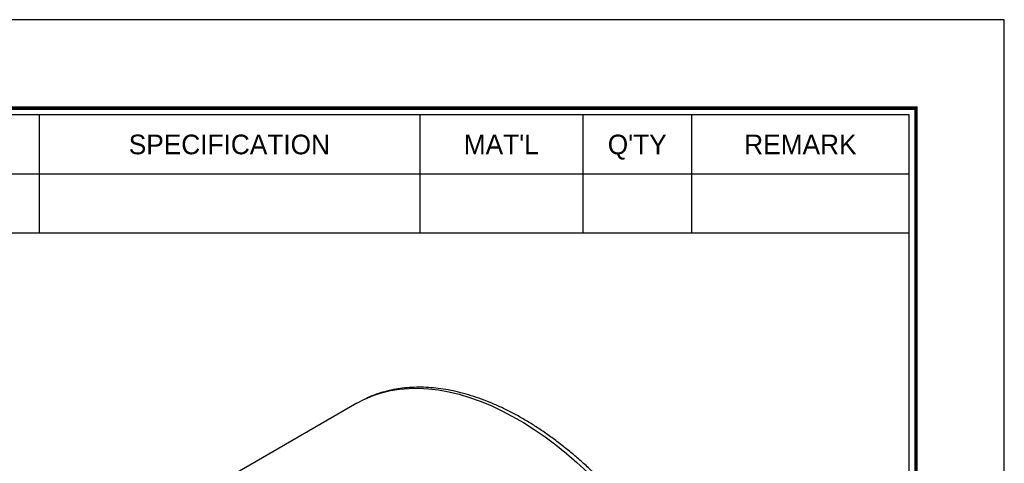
# Model space of a CAD drawing. Header units: millimetres. Extents: x 0 to 314, y 0 to 222.
# Tile 8 of 8: x 237 to 314, y 187 to 222. Entities that reach past the tile are written whole.
import ezdxf
from ezdxf.enums import TextEntityAlignment as Align

# ---------------------------------------------------------------- set-up
doc = ezdxf.new("R2010")
doc.units = ezdxf.units.MM
doc.layers.add('L1', color=7, linetype='CONTINUOUS')
doc.layers.add('OUTLINE', color=7, linetype='CONTINUOUS')

# ---------------------------------------------------------------- blocks, each defined once
blk = doc.blocks.new('표제란')
at = {"layer": 'L1', "color": 0}
for p, q in [((297, 210), (0, 210)), ((297, 0), (297, 210))]:
    blk.add_line(p, q, dxfattribs=at)
at = {"layer": 'L1'}
for p, q in [((226, 203), (226, 194.336)), ((254, 203), (254, 194.336)), ((266, 203), (266, 194.336)), ((274, 203), (274, 194.336)), ((190, 198.668), (290, 198.668)), ((190, 194.336), (290, 194.336))]:
    blk.add_line(p, q, dxfattribs=at)
at = {"layer": 'L1', "const_width": 0.25}
blk.add_lwpolyline([(290.5, 6.5), (290.5, 203.5), (10, 203.5), (10, 6.5)], close=True, dxfattribs=at)
at = {"layer": 'L1'}
blk.add_lwpolyline([(290, 7), (290, 203), (10.5, 203), (10.5, 7)], close=True, dxfattribs=at)
for s, p in [('SPECIFICATION', (240, 200.834)), ("MAT'L", (260, 200.834)), ("Q'TY", (270, 200.834)), ('REMARK', (282, 200.834))]:
    blk.add_text(s, height=1.444, dxfattribs=at).set_placement(p, align=Align.MIDDLE_CENTER)
for tag, p in [('필렛', (179.25, 10.9)), ('모따기', (179.25, 8.3))]:
    blk.add_attdef(tag, text='', height=1.15, dxfattribs=at).set_placement(p, align=Align.MIDDLE_LEFT)
at = {"layer": 'OUTLINE', "ltscale": 0.5}
for tag, p, height in [('TITLE', (237.166, 24.406), 2.5), ('도번', (251.181, 15.642), 2.5), ('SCALE', (253.781, 9.553), 1.2), ('DATE', (277.02, 9.511), 1.2)]:
    blk.add_attdef(tag, p, '', height=height, dxfattribs=at)

msp = doc.modelspace()

# ---------------------------------------------------------------- linework, layer by layer
at = {"layer": 'OUTLINE'}
msp.add_line((263.5423, 192.1483), (251.8918, 185.4226), dxfattribs=at)
at = {"layer": 'OUTLINE', "flags": 128}
for points in [[(264.1414, 192.4625), (264.1635, 192.4729), (264.8007, 192.7413), (265.4635, 192.9592), (266.1502, 193.1261), (266.8594, 193.2416), (267.5895, 193.3055), (268.3388, 193.3175), (269.1056, 193.2777), (269.8881, 193.1862), (270.6845, 193.0432), (271.4932, 192.849), (272.3122, 192.604), (273.1396, 192.3088), (273.9737, 191.9641), (274.8124, 191.5707), (275.6539, 191.1293), (276.4963, 190.6412), (277.3377, 190.1073), (278.1761, 189.5288), (279.0097, 188.9072), (279.8365, 188.2437), (280.6547, 187.5399), (281.4624, 186.7974)], [(263.5423, 192.1483), (263.5532, 192.1546), (264.1414, 192.4625)]]:
    msp.add_lwpolyline(points, dxfattribs=at)
at = {"layer": 'OUTLINE'}
msp.add_open_spline([(293.9497, 161.0295), (293.9458, 161.1963), (293.9346, 161.6793), (293.8876, 162.4923), (293.7968, 163.4721), (293.6691, 164.466), (293.5053, 165.4718), (293.3058, 166.4874), (293.0709, 167.5109), (292.8014, 168.5401), (292.4977, 169.5731), (292.1606, 170.6078), (291.7908, 171.642), (291.389, 172.6738), (290.9561, 173.701), (290.493, 174.7217), (290.0006, 175.7337), (289.48, 176.7351), (288.9321, 177.7239), (288.3582, 178.698), (287.7594, 179.6555), (287.1367, 180.5944), (286.4916, 181.513), (285.8253, 182.4092), (285.1391, 183.2814), (284.4343, 184.1277), (283.7124, 184.9464), (282.9747, 185.7358), (282.2227, 186.4944), (281.4578, 187.2205), (280.6816, 187.9127), (279.8954, 188.5695), (279.101, 189.1895), (278.2996, 189.7715), (277.493, 190.3141), (276.6827, 190.8161), (275.8701, 191.2765), (275.0571, 191.694), (274.2451, 192.0678), (273.4358, 192.3969), (272.631, 192.6804), (271.8323, 192.9176), (271.0415, 193.1078), (270.2605, 193.2505), (269.491, 193.3452), (268.7349, 193.3918), (267.994, 193.3902), (267.2702, 193.3406), (266.5652, 193.2429), (265.8803, 193.0985), (265.2182, 192.9054), (264.6507, 192.7002), (264.3144, 192.5402), (264.1823, 192.4774)], degree=3, knots=[0, 0, 0, 0, 0.0105668, 0.0305807, 0.0505896, 0.0705925, 0.0905889, 0.1105783, 0.1305607, 0.1505363, 0.1705054, 0.1904686, 0.2104264, 0.2303795, 0.2503286, 0.2702744, 0.2902177, 0.3101592, 0.3300996, 0.3500398, 0.3699805, 0.3899222, 0.4098658, 0.4298119, 0.4497615, 0.4697153, 0.4896739, 0.5096383, 0.529609, 0.5495867, 0.5695721, 0.5895655, 0.6095672, 0.6295774, 0.6495958, 0.6696219, 0.6896547, 0.7096923, 0.7297322, 0.7497698, 0.7698, 0.7898166, 0.809812, 0.8297773, 0.8497029, 0.8695785, 0.8893942, 0.9091419, 0.9288158, 0.9484142, 0.9679401, 0.9874015, 1, 1, 1, 1], dxfattribs=at)

# ---------------------------------------------------------------- block references
at = {"layer": 'OUTLINE', "xscale": 1.0568143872, "yscale": 1.0568143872, "zscale": 1.0568143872}
msp.add_blockref('표제란', (0, 0), dxfattribs=at)

doc.saveas('drawing.dxf')
